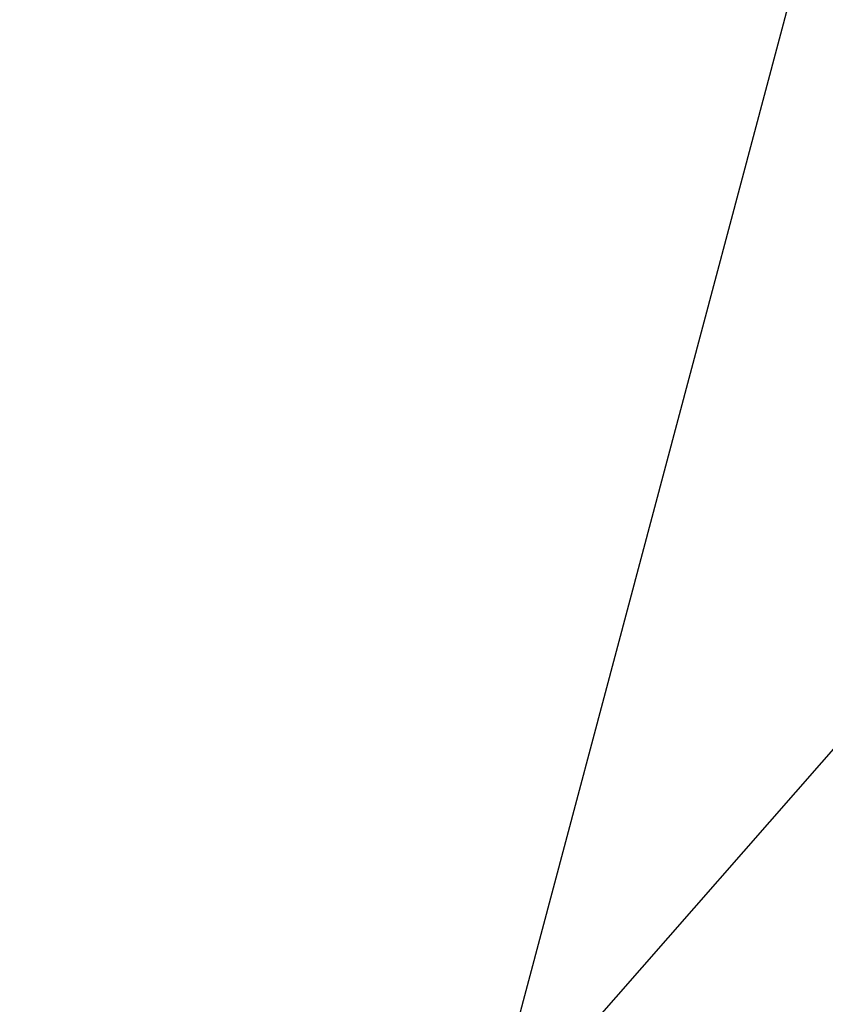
# Model space of a CAD drawing. Extents: x 432 to 817, y -34 to 84.
# Tile 185 of 218: x 468.91342 to 468.92149, y 39.46739 to 39.47726. Entities that reach past the tile are written whole.
import ezdxf

# ---------------------------------------------------------------- set-up
doc = ezdxf.new("R2010")
doc.units = 0
doc.header["$LTSCALE"] = 25.4
doc.layers.get('0').update_dxf_attribs({"color": 13, "linetype": 'CONTINUOUS'})

# ---------------------------------------------------------------- blocks, each defined once
blk = doc.blocks.new('QUEBECK-5405-5403_STL')
at = {"color": 7}
for p, q in [((41.7964706, 70.9413757, 71.7685013), (43.2209625, 70.9413757, 77.1194)), ((41.7964706, 70.9413757, 71.7685013), (43.2209625, 70.9413757, 77.1194)), ((36.8627586, 69.5560379, 67.324852), (42.7656326, 69.5560379, 74.0570984)), ((36.8627586, 69.5560379, 67.324852), (42.7656326, 69.5560379, 74.0570984))]:
    blk.add_line(p, q, dxfattribs=at)
mesh = blk.add_polyface(dxfattribs=at)
corners = [(43.3047104, 87.5413742, 74.6066437), (40.8461227, 87.5413742, 73.4694366), (40.5574532, 87.5413742, 74.4023895)]
mesh.append_faces([[corners[k] for k in face] for face in [(0, 1, 2)]], dxfattribs={"color": 7})
mesh = blk.add_polyface(dxfattribs=at)
corners = [(43.8647461, 77.5671387, 76.5231018), (40.7958374, 76.9442444, 73.6031723), (40.8461227, 77.2853241, 73.4694366)]
mesh.append_faces([[corners[k] for k in face] for face in [(0, 1, 2)]], dxfattribs={"color": 7})
mesh = blk.add_polyface(dxfattribs=at)
corners = [(43.6686401, 74.9385071, 76.7047424), (40.8461227, 74.5974274, 73.4694366), (40.7958374, 74.9385071, 73.6031723)]
mesh.append_faces([[corners[k] for k in face] for face in [(0, 1, 2)]], dxfattribs={"color": 7})
mesh = blk.add_polyface(dxfattribs=at)
corners = [(43.6686401, 74.9385071, 76.7047424), (43.8647461, 74.3156128, 76.5231018), (40.8461227, 74.5974274, 73.4694366)]
mesh.append_faces([[corners[k] for k in face] for face in [(0, 1, 2)]], dxfattribs={"color": 7})
mesh = blk.add_polyface(dxfattribs=at)
corners = [(43.2209625, 70.9413757, 77.1194), (40.5574532, 70.9413757, 74.4023895), (40.8461227, 70.9413757, 73.4694366)]
mesh.append_faces([[corners[k] for k in face] for face in [(0, 1, 2)]], dxfattribs={"color": 7})

msp = doc.modelspace()

# ---------------------------------------------------------------- block references
at = {"color": 0, "extrusion": (0, 1, -4.996e-16), "rotation": 180}
msp.add_blockref('QUEBECK-5405-5403_STL', (-426.6692572, 1899.7250942, -34.0017052), dxfattribs=at)

doc.saveas('drawing.dxf')
